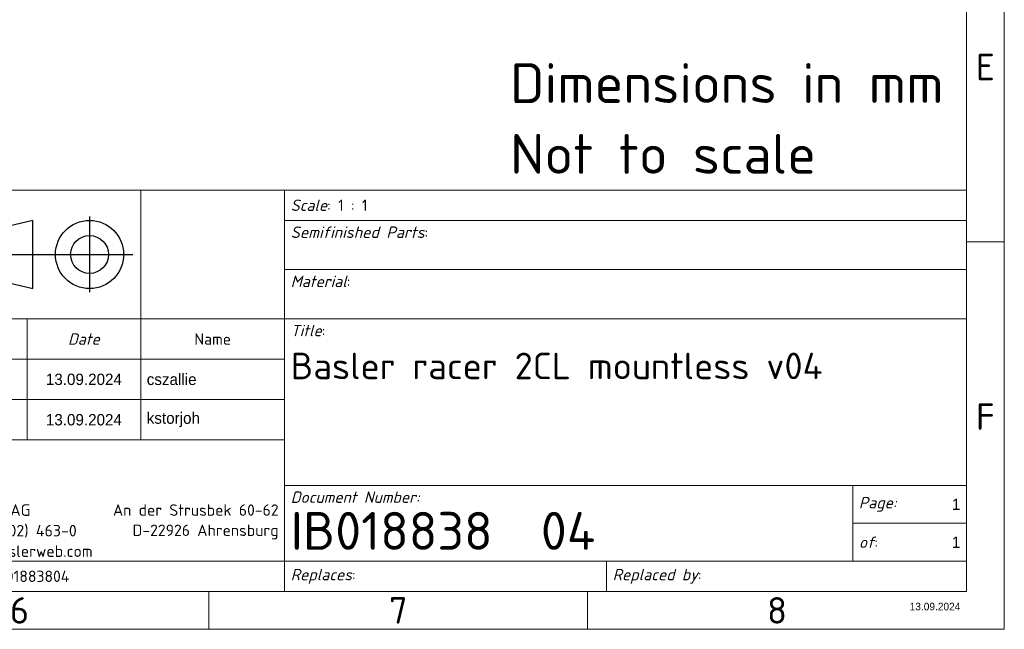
# Model space of a CAD drawing. Header units: millimetres. Extents: x 5 to 415, y 5 to 292.
# Tile 21 of 37: x 285 to 415, y 5 to 86. Entities that reach past the tile are written whole.
import ezdxf
from ezdxf.enums import TextEntityAlignment as Align

# ---------------------------------------------------------------- set-up
doc = ezdxf.new("R2018")
doc.units = ezdxf.units.MM
for name, color, linetype, lineweight in [('RAHM2', 7, 'Continuous', 25), ('Rahmen (ISO)', 7, 'Continuous', 70), ('Symbol (ISO)', 7, 'Continuous', 25), ('Titel (ISO)', 7, 'Continuous', 50)]:
    doc.layers.add(name, color=color, linetype=linetype, lineweight=lineweight)
doc.styles.add('Bezeichnungstext (ISO)', font='isocpeur.ttf')
doc.styles.add('Notiztext (ISO)', font='isocpeur.ttf')
doc.styles.add('Textstil11', font='isocpeur.ttf')
doc.styles.add('Textstil12', font='isocpeur.ttf')
doc.styles.add('Textstil90', font='isocpeur.ttf')

# ---------------------------------------------------------------- blocks, each defined once
blk = doc.blocks.new('Schriftfelder Basler Ohne')
at = {"layer": 'RAHM2'}
for p, q in [((74.25, 49.5), (74.25, 39.5)), ((66.75, 49), (58.25, 47)), ((66.75, 40), (66.75, 49)), ((57.05, 44.5), (79.95, 44.5)), ((58.25, 42), (66.75, 40))]:
    blk.add_line(p, q, dxfattribs=at)
for radius in [4.5, 2.5]:
    blk.add_circle((74.25, 44.5), radius, dxfattribs=at)
at = {"layer": 'Titel (ISO)', "lineweight": 18}
for p, q in [((81, 53), (56, 53)), ((100, 53), (81, 53)), ((81, 53), (81, 36)), ((190, 53), (100, 53)), ((100, 53), (100, 36)), ((190, 53), (190, 49)), ((100, 49), (190, 49)), ((190, 49), (190, 36)), ((100, 42.5), (190, 42.5)), ((56, 36), (66, 36)), ((66, 36), (66, 30.67)), ((66, 36), (81, 36)), ((81, 36), (100, 36)), ((81, 36), (81, 20)), ((190, 36), (100, 36)), ((100, 36), (100, 14)), ((190, 36), (190, 14)), ((56, 30.67), (100, 30.67)), ((66, 30.67), (66, 25.33)), ((100, 25.33), (56, 25.33)), ((66, 25.33), (66, 20)), ((56, 20), (100, 20)), ((100, 14), (175, 14)), ((100, 14), (100, 4)), ((175, 14), (175, 9)), ((175, 14), (190, 14)), ((190, 14), (190, 4)), ((175, 9), (190, 9)), ((175, 9), (175, 4)), ((56, 4), (100, 4)), ((100, 4), (142.5, 4)), ((100, 4), (100, 0)), ((142.5, 4), (142.5, 0)), ((142.5, 4), (175, 4)), ((175, 4), (190, 4)), ((190, 4), (190, 0)), ((106.26, 0), (56, 0)), ((142.5, 0), (106.26, 0)), ((190, 0), (142.5, 0))]:
    blk.add_line(p, q, dxfattribs=at)
at = {"layer": 'Titel (ISO)', "style": 'Notiztext (ISO)'}
for s, insert, char_height, width, attachment_point in [('\\fISOCPEUR|b0|i1;\\H1.5000;Scale\\fISOCPEUR|b0|i0;\\H1.5000;: 1 : 1', (100.8, 51), 1.5, 75.3986, 4), ('\\fISOCPEUR|b0|i1;\\H1.5000;Title\\fISOCPEUR|b0|i0;\\H1.5000;:', (100.8, 35.2), 1.5, 10.392, 1), ('\\fISOCPEUR|b0|i1;\\H1.5000;Date', (73.5, 33.33), 1.5, 13.0743, 5), ('\\fISOCPEUR|b0|i0;\\H1.5000;Name', (90.5, 33.33), 1.5, 13.0743, 5), ('\\fISOCPEUR|b0|i1;\\H1.5000;Document Number:', (100.8, 13.2), 1.5, 75.3986, 1), ('\\fISOCPEUR|b0|i0;\\H5.0000;IB018838  04', (100.8, 8), 5, 64.2355, 4)]:
    blk.add_mtext(s, dxfattribs=dict(at, insert=insert, char_height=char_height, width=width, attachment_point=attachment_point))
for s, insert, char_height, attachment_point in [('\\fISOCPEUR|b0|i1;\\H1.5200;Semifinished Parts\\fISOCPEUR|b0|i0;\\H1.5217;:', (100.8, 48.2), 3.5, 1), ('\\fISOCPEUR|b0|i1;\\H1.5000;Material\\fISOCPEUR|b0|i0;\\H1.5217;:', (100.8, 41.72), 3.5, 1), ('\\fISOCPEUR|b0|i1;\\H1.5000;Page:', (175.8, 11.5), 1.5, 4), ('\\fISOCPEUR|b0|i1;\\H1.5000;of\\fISOCPEUR|b0|i0;\\H1.5000;:', (175.8, 6.5), 1.5, 4), ('\\fISOCPEUR|b0|i1;\\H1.5000;File\\fISOCPEUR|b0|i0;\\H1.5000;: IP01883804', (56.8, 2), 1.5, 4), ('\\fISOCPEUR|b0|i1;\\H1.5000;Replaces\\fISOCPEUR|b0|i0;\\H1.5000;: ', (100.8, 2), 1.5, 4), ('\\fISOCPEUR|b0|i1;\\H1.5000;Replaced by\\fISOCPEUR|b0|i0;\\H1.5000;: ', (143.3, 2), 1.5, 4)]:
    blk.add_mtext(s, dxfattribs=dict(at, insert=insert, char_height=char_height, attachment_point=attachment_point))
at = {"layer": 'Titel (ISO)', "insert": (100.8, 31.53), "char_height": 3.5, "width": 82.4278, "attachment_point": 1, "line_spacing_factor": 1.714286, "style": 'Notiztext (ISO)'}
blk.add_mtext('\\fISOCPEUR|b0|i0;\\H3.5000;Basler racer 2CL mountless v04\\P', dxfattribs=at)
at = {"layer": 'Titel (ISO)', "line_spacing_factor": 1.068348, "style": 'Notiztext (ISO)'}
for s, insert, char_height, attachment_point in [('\\fISOCPEUR|b0|i0;\\H1.5217;Basler AG\\P\\fISOCPEUR|b0|i0;\\H1.5217;+49 (4102) 463-0\\P\\fISOCPEUR|b0|i0;\\H1.5217;www.baslerweb.com', (56.8, 11.5), 1.5217, 1), ('\\fISOCPEUR|b0|i0;\\H1.5000;An der Strusbek 60-62\\P\\fISOCPEUR|b0|i0;\\H1.5000;D-22926 Ahrensburg', (99.2, 11.5), 1.5, 3)]:
    blk.add_mtext(s, dxfattribs=dict(at, insert=insert, char_height=char_height, attachment_point=attachment_point))
at = {"layer": 'Titel (ISO)'}
for tag, height, style, p in [('SPI_Sicherheitsklasse', 2.5, 'Textstil11', (28, 50.5)), ('SPI_Bearbeitungsdatum', 1.5, 'Textstil12', (73.5, 28)), ('SPI_Pruefdatum', 1.5, 'Textstil12', (73.5, 22.67))]:
    blk.add_attdef(tag, text='', height=height, dxfattribs=dict(at, style=style)).set_placement(p, align=Align.MIDDLE_CENTER)
at = {"layer": 'Titel (ISO)', "style": 'Textstil11'}
for tag, p in [('SPI_Halbzeug1', (100.8, 45.8)), ('SPI_Werkstoff', (100.8, 39.3))]:
    blk.add_attdef(tag, text='', height=2.5, dxfattribs=at).set_placement(p, align=Align.TOP_LEFT)
at = {"layer": 'Titel (ISO)', "style": 'Textstil12'}
for tag, p in [('SPI_Bearbeiter', (81.8, 28)), ('SPI_Pruefer', (81.8, 22.67))]:
    blk.add_attdef(tag, text='', height=1.5, dxfattribs=at).set_placement(p, align=Align.MIDDLE_LEFT)
for tag, p in [('Blattnummer', (189.2, 11.5)), ('Anzahl_der_Blätter', (189.2, 6.5))]:
    blk.add_attdef(tag, text='', height=1.5, dxfattribs=at).set_placement(p, align=Align.MIDDLE_RIGHT)
at = {"layer": 'Titel (ISO)', "color": 9, "true_color": 0xc0c0c0, "style": 'Textstil90'}
blk.add_attdef('SPI_Resources', text='', height=1, dxfattribs=at).set_placement((189.2, -2), align=Align.MIDDLE_RIGHT)
blk = doc.blocks.new('Ränder Basler-A3')
at = {"layer": 'Rahmen (ISO)', "color": 7, "lineweight": 18}
for p, q in [((415, 292), (415, 5)), ((415, 5), (5, 5))]:
    blk.add_line(p, q, dxfattribs=at)
at = {"layer": 'Rahmen (ISO)', "lineweight": 18}
for p, q in [((410, 287), (410, 10)), ((10, 10), (410, 10)), ((310, 10), (310, 5)), ((360, 10), (360, 5))]:
    blk.add_line(p, q, dxfattribs=at)
at = {"layer": 'Rahmen (ISO)', "color": 7, "linetype": 'Continuous', "lineweight": 18}
blk.add_line((415, 56.17), (410, 56.17), dxfattribs=at)
at = {"layer": 'Rahmen (ISO)', "char_height": 3.5, "attachment_point": 5, "style": 'Bezeichnungstext (ISO)'}
for s, insert in [('\\fISOCPEUR|b0|i0;\\H3.5000;E', (412.5, 79.25)), ('\\fISOCPEUR|b0|i0;\\H3.5000;F', (412.5, 33.08)), ('\\fISOCPEUR|b0|i0;\\H3.5000;6', (285, 7.5)), ('\\fISOCPEUR|b0|i0;\\H3.5000;7', (335, 7.5)), ('\\fISOCPEUR|b0|i0;\\H3.5000;8', (385, 7.5))]:
    blk.add_mtext(s, dxfattribs=dict(at, insert=insert))

msp = doc.modelspace()

# ---------------------------------------------------------------- block references
msp.add_blockref('Ränder Basler-A3', (0, 0))
ref = msp.add_blockref('Schriftfelder Basler Ohne', (220, 10))
lines = msp.add_mtext('1', dxfattribs={"layer": 'Titel (ISO)', "insert": (409.2, 21.5), "char_height": 1.50000006, "attachment_point": 6, "style": 'Textstil12'})
ref.add_attrib('Blattnummer', '', (409.2, 21.5)).embed_mtext(lines)
lines = msp.add_mtext('1', dxfattribs={"layer": 'Titel (ISO)', "insert": (409.2, 16.5), "char_height": 1.50000006, "attachment_point": 6, "style": 'Textstil12'})
ref.add_attrib('Anzahl_der_Blätter', '', (409.2, 16.5)).embed_mtext(lines)
lines = msp.add_mtext('13.09.2024', dxfattribs={"layer": 'Titel (ISO)', "insert": (293.5, 38), "char_height": 1.50000006, "attachment_point": 5, "style": 'Textstil12'})
ref.add_attrib('SPI_Bearbeitungsdatum', '', (293.5, 38)).embed_mtext(lines)
lines = msp.add_mtext('cszallie', dxfattribs={"layer": 'Titel (ISO)', "insert": (301.8, 38), "char_height": 1.50000006, "attachment_point": 4, "style": 'Textstil12'})
ref.add_attrib('SPI_Bearbeiter', '', (301.8, 38)).embed_mtext(lines)
lines = msp.add_mtext('13.09.2024', dxfattribs={"layer": 'Titel (ISO)', "insert": (293.5, 32.66666667), "char_height": 1.50000006, "attachment_point": 5, "style": 'Textstil12'})
ref.add_attrib('SPI_Pruefdatum', '', (293.5, 32.66666667)).embed_mtext(lines)
lines = msp.add_mtext('kstorjoh', dxfattribs={"layer": 'Titel (ISO)', "insert": (301.8, 32.66666667), "char_height": 1.50000006, "attachment_point": 4, "style": 'Textstil12'})
ref.add_attrib('SPI_Pruefer', '', (301.8, 32.66666667)).embed_mtext(lines)
lines = msp.add_mtext('13.09.2024', dxfattribs={"layer": 'Titel (ISO)', "color": 9, "true_color": 0xc0c0c0, "insert": (409.2, 8), "char_height": 1.000000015, "attachment_point": 6, "style": 'Textstil90'})
ref.add_attrib('SPI_Resources', '', (409.2, 8)).embed_mtext(lines)

# ---------------------------------------------------------------- texts
at = {"layer": 'Symbol (ISO)', "insert": (349.77194091, 79.75119632), "char_height": 5.2499997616, "width": 55.0957775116, "attachment_point": 1, "line_spacing_factor": 1.068348, "style": 'Bezeichnungstext (ISO)'}
msp.add_mtext('\\fISOCPEUR|b0|i0;Dimensions in mm\\P\\fISOCPEUR|b0|i0;Not to scale\\P', dxfattribs=at)

doc.saveas('drawing.dxf')
